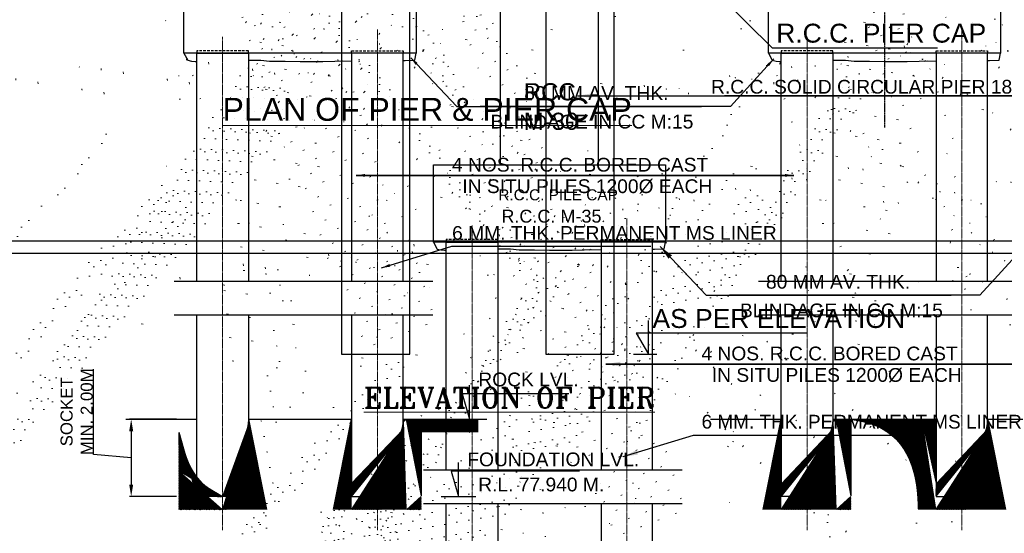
# Model space of a CAD drawing. Header units: inches. Extents: x 4599583 to 28059683, y 2538860 to 28133222513.
# Tile 10 of 89: x 4664412 to 4721669, y 28132821706 to 28132851593. Entities that reach past the tile are written whole.
import ezdxf

# ---------------------------------------------------------------- set-up
doc = ezdxf.new("R2010")
doc.units = ezdxf.units.IN
doc.header["$MEASUREMENT"] = 0
doc.linetypes.add('CENTER', pattern=[2, 1.25, -0.25, 0.25, -0.25])
doc.linetypes.add('DASHED', pattern=[0.75, 0.5, -0.25])
for name, color, linetype, lineweight in [('CEN', 3, 'CENTER', 13), ('SYM', 8, 'Continuous', 5), ('TITLE', 10, 'Continuous', 15)]:
    doc.layers.add(name, color=color, linetype=linetype, lineweight=lineweight)
for name, color, linetype in [('CENTER', 3, 'CENTER'), ('CHNGE', 31, 'Continuous'), ('TEX', 6, 'Continuous'), ('text', 7, 'Continuous')]:
    doc.layers.add(name, color=color, linetype=linetype)
doc.styles.add('03', font='romant.shx')
doc.styles.add('ARIAL', font='arial.ttf')
doc.styles.add('ROMANS', font='arial.ttf')
doc.styles.get("Standard").update_dxf_attribs({"font": 'arial.ttf'})
doc.linetypes.add('ZIGZAG', pattern='A,0.0001,-0.2,[131,ltypeshp.shx,S=0.2,R=0,X=-0.2,Y=0],-0.4,[131,ltypeshp.shx,S=0.2,R=180,X=0.2,Y=0],-0.2', length=0.8001)
doc.dimstyles.new('ROMANS', dxfattribs={"dimtxt": 1000, "dimasz": 850, "dimexe": 100, "dimexo": 100, "dimgap": 25, "dimtad": 1, "dimdec": 0, "dimzin": 9, "dimdsep": 46, "dimtxsty": 'ROMANS', "dimcen": 325, "dimclrd": 4, "dimclre": 4, "dimclrt": 6, "dimadec": 0, "dimazin": 0, "dimtfac": 1, "dimtdec": 0, "dimtmove": 0, "dimatfit": 3, "dimfxl": 1, "dimtolj": 1, "dimtzin": 9, "dimarcsym": 0})

# ---------------------------------------------------------------- blocks, each defined once
blk = doc.blocks.new('*D194')
at = {"layer": 'Defpoints', "color": 0, "ltscale": 20, "transparency": 16777216}
for p in [(4673632.34041214, 28132828344.63838), (4670895.786860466, 28132823844.63838), (4673632.34041214, 28132823844.63838)]:
    blk.add_point(p, dxfattribs=at)
at = {"layer": 'TEX', "color": 4, "lineweight": -2, "ltscale": 20, "transparency": 16777216}
for p, q in [((4668699.059144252, 28132826299.13823), (4668699.059144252, 28132831256.30058)), ((4673532.34041214, 28132828344.63838), (4670795.786860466, 28132828344.63838)), ((4670895.786860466, 28132827644.63838), (4670895.786860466, 28132824544.63838)), ((4670895.786860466, 28132826094.63838), (4668699.059144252, 28132826299.13823)), ((4673532.34041214, 28132823844.63838), (4670795.786860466, 28132823844.63838))]:
    blk.add_line(p, q, dxfattribs=at)
at = {"layer": 'TEX', "color": 4, "ltscale": 20, "transparency": 16777216}
for points in [[(4670779.120193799, 28132827644.63838), (4671012.453527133, 28132827644.63838), (4670895.786860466, 28132828344.63838)], [(4670779.120193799, 28132824544.63838), (4671012.453527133, 28132824544.63838), (4670895.786860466, 28132823844.63838)]]:
    blk.add_solid(points, dxfattribs=at)
at = {"layer": 'TEX', "color": 6, "ltscale": 20, "transparency": 16777216, "insert": (4667727.117348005, 28132828777.7194), "char_height": 700, "attachment_point": 5, "rotation": 90, "style": 'ROMANS'}
blk.add_mtext('\\A1;SOCKET \\PMIN. 2.00M ', dxfattribs=at)
blk = doc.blocks.new('SFF')
at = {"color": 0}
blk.add_line((3606225.318920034, 688031.9189552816), (3604988.742713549, 688031.9189552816), dxfattribs=at)
blk.add_lwpolyline([(3597048.472966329, 689147.781136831), (3606085.877127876, 689147.781136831), (3605429.234621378, 688031.9189552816), (3605429.234621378, 689813.7535711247)], dxfattribs=at)

msp = doc.modelspace()

# ---------------------------------------------------------------- hatches: boundary and pattern name
at = {"layer": 'CHNGE', "ltscale": 20}
h = msp.add_hatch(dxfattribs=at)
h.set_pattern_fill('ANSI31', color=256, scale=2100, style=0)
h.set_pattern_definition([(45, (11622446833.17242, 48107768255.20454), (-185.6155300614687, 185.6155300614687), [])])
h.paths.add_polyline_path([(4673662.755886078, 28132828344.63838), (4670590.688154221, 28132828344.63838), (4670590.688154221, 28132827594.63838), (4673662.755886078, 28132827594.63838)])
h.paths.add_polyline_path([(4674712.755886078, 28132828344.63838), (4673662.755886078, 28132828344.63838), (4673662.755886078, 28132827594.63838), (4674712.755886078, 28132827423.7175)])
h.paths.add_polyline_path([(4674712.755886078, 28132827423.7175), (4673662.755886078, 28132827594.63838), (4673662.755886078, 28132823094.63838), (4678762.755886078, 28132823094.63838), (4678762.755886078, 28132827594.63838), (4677712.755886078, 28132827594.63838), (4677712.755886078, 28132823844.63838), (4674712.755886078, 28132823844.63838)])
h.paths.add_polyline_path([(4678762.755886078, 28132828344.63838), (4677712.755886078, 28132828344.63838), (4677712.755886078, 28132827594.63838), (4678762.755886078, 28132827594.63838)])
h.paths.add_polyline_path([(4682662.755886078, 28132828344.63838), (4678762.755886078, 28132828344.63838), (4678762.755886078, 28132827594.63838), (4682662.755886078, 28132827594.63838)])
h.paths.add_polyline_path([(4683712.755886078, 28132828344.63838), (4682662.755886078, 28132828344.63838), (4682662.755886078, 28132827594.63838), (4683712.755886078, 28132827603.58006)])
h.paths.add_polyline_path([(4683712.755886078, 28132827603.58006), (4682662.755886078, 28132827594.63838), (4682662.755886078, 28132823094.63838), (4687762.755886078, 28132823094.63838), (4687762.755886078, 28132827594.63838), (4686712.755886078, 28132827594.63838), (4686712.755886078, 28132823844.63838), (4683712.755886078, 28132823844.63838)])
h.paths.add_polyline_path([(4687762.755886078, 28132828344.63838), (4686712.755886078, 28132828344.63838), (4686712.755886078, 28132827594.63838), (4687762.755886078, 28132827594.63838)])
h.paths.add_polyline_path([(4691049.756977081, 28132828344.63838), (4687762.755886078, 28132828344.63838), (4687762.755886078, 28132827594.63838), (4691049.756977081, 28132827594.63838)])
h = msp.add_hatch(dxfattribs=at)
h.set_pattern_fill('ANSI31', color=256, scale=2100, style=0)
h.set_pattern_definition([(45, (11622480820.99469, 48107768255.20454), (-185.6155300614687, 185.6155300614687), [])])
h.paths.add_polyline_path([(4707650.578149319, 28132828344.63838), (4704578.510417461, 28132828344.63838), (4704578.510417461, 28132827594.63838), (4707650.578149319, 28132827594.63838)])
h.paths.add_polyline_path([(4708700.578149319, 28132828344.63838), (4707650.578149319, 28132828344.63838), (4707650.578149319, 28132827594.63838), (4708700.578149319, 28132827423.7175)])
h.paths.add_polyline_path([(4708700.578149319, 28132827423.7175), (4707650.578149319, 28132827594.63838), (4707650.578149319, 28132823094.63838), (4712750.578149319, 28132823094.63838), (4712750.578149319, 28132827594.63838), (4711700.578149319, 28132827594.63838), (4711700.578149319, 28132823844.63838), (4708700.578149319, 28132823844.63838)])
h.paths.add_polyline_path([(4712750.578149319, 28132828344.63838), (4711700.578149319, 28132828344.63838), (4711700.578149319, 28132827594.63838), (4712750.578149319, 28132827594.63838)])
h.paths.add_polyline_path([(4716650.578149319, 28132828344.63838), (4712750.578149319, 28132828344.63838), (4712750.578149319, 28132827594.63838), (4716650.578149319, 28132827594.63838)])
h.paths.add_polyline_path([(4717700.578149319, 28132828344.63838), (4716650.578149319, 28132828344.63838), (4716650.578149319, 28132827594.63838), (4717700.578149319, 28132827603.58006)])
h.paths.add_polyline_path([(4717700.578149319, 28132827603.58006), (4716650.578149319, 28132827594.63838), (4716650.578149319, 28132823094.63838), (4721750.578149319, 28132823094.63838), (4721750.578149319, 28132827594.63838), (4720700.578149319, 28132827594.63838), (4720700.578149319, 28132823844.63838), (4717700.578149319, 28132823844.63838)])
h.paths.add_polyline_path([(4721750.578149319, 28132828344.63838), (4720700.578149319, 28132828344.63838), (4720700.578149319, 28132827594.63838), (4721750.578149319, 28132827594.63838)])
h.paths.add_polyline_path([(4725037.579240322, 28132828344.63838), (4721750.578149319, 28132828344.63838), (4721750.578149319, 28132827594.63838), (4725037.579240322, 28132827594.63838)])
at = {"layer": 'SYM'}
h = msp.add_hatch(dxfattribs=at)
h.set_pattern_fill('AR-CONC', color=256, scale=120, style=0)
h.set_pattern_definition([(49.99999999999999, (11622446533.17242, 48107758045.32498), (860.7122191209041, -75.30256197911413), [90, -990]), (355, (11622446533.17242, 48107758045.32498), (-166.5016003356, 902.6305604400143), [72.00000000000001, -792.0000000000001]), (100.4513999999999, (11622446604.89844, 48107758039.04977), (694.2112580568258, 827.3274504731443), [76.48822799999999, -841.3705343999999]), (46.18420000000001, (11622446533.17242, 48107758285.32498), (1280.689258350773, -198.6228171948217), [135, -1485]), (96.63559999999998, (11622446639.89652, 48107758268.77301), (1121.595246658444, 1168.94144508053), [114.7323455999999, -1262.055599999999]), (351.1842, (11622446533.17242, 48107758285.32498), (1121.594334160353, 1168.94232111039), [108, -1188]), (21, (11622446653.17242, 48107758225.32498), (716.2884625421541, -483.1426687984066), [90, -990]), (326.0000000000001, (11622446653.17242, 48107758225.32498), (291.9783983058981, 870.1800540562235), [71.99999999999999, -791.9999999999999]), (71.4514, (11622446712.86311, 48107758185.06305), (1008.267154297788, 387.0365960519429), [76.488228, -841.3705344]), (37.49999999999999, (11622446533.17242, 48107758045.32498), (14.5918263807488, 399.4726245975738), [0, -782.4, 0, -804.0000000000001, 0, -795.0000000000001]), (7.500000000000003, (11622446533.17242, 48107758045.32498), (315.6834449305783, 473.2940542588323), [0, -458.3999999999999, 0, -764.4, 0, -302.9999999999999]), (327.5, (11622446265.57243, 48107758045.32498), (640.586923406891, -27.06584608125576), [0, -300, 0, -936, 0, -1242]), (317.5, (11622446145.57243, 48107758045.32498), (699.8234032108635, 120.1259787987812), [0, -390, 0, -621.6, 0, -882])])
h.paths.add_polyline_path([(4674112.755886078, 28132849634.75881), (4673662.755886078, 28132849634.75881), (4673774.305753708, 28132849230.90808), (4673805.149137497, 28132849179.62561), (4674006.662960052, 28132849158.84092), (4674112.755886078, 28132849158.84092)])
h.paths.add_polyline_path([(4683112.755886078, 28132849634.75881), (4677712.755886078, 28132849634.75881), (4677712.755886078, 28132849241.97968), (4678443.143115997, 28132849241.97968), (4678942.398000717, 28132849179.62561), (4679848.929006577, 28132849179.62561), (4680722.625759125, 28132849158.84092), (4681741.937234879, 28132849158.84092), (4682128.411649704, 28132849179.62561), (4682586.061729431, 28132849200.4103), (4683112.755886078, 28132849187.06136)])
h.paths.add_polyline_path([(4687162.755886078, 28132849634.75881), (4686712.755886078, 28132849634.75881), (4686712.755886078, 28132849224.47757), (4686826.20249176, 28132849225.98191), (4686963.857269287, 28132849234.44769)])
h = msp.add_hatch(dxfattribs=at)
h.set_pattern_fill('AR-CONC', color=256, scale=120, style=0)
h.set_pattern_definition([(49.99999999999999, (11622480520.99469, 48107758045.32498), (860.7122191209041, -75.30256197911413), [90, -990]), (355, (11622480520.99469, 48107758045.32498), (-166.5016003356, 902.6305604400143), [72.00000000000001, -792.0000000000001]), (100.4513999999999, (11622480592.7207, 48107758039.04977), (694.2112580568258, 827.3274504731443), [76.48822799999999, -841.3705343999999]), (46.18420000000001, (11622480520.99469, 48107758285.32498), (1280.689258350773, -198.6228171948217), [135, -1485]), (96.63559999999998, (11622480627.71878, 48107758268.77301), (1121.595246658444, 1168.94144508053), [114.7323455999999, -1262.055599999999]), (351.1842, (11622480520.99469, 48107758285.32498), (1121.594334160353, 1168.94232111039), [108, -1188]), (21, (11622480640.99469, 48107758225.32498), (716.2884625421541, -483.1426687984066), [90, -990]), (326.0000000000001, (11622480640.99469, 48107758225.32498), (291.9783983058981, 870.1800540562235), [71.99999999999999, -791.9999999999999]), (71.4514, (11622480700.68537, 48107758185.06305), (1008.267154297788, 387.0365960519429), [76.488228, -841.3705344]), (37.49999999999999, (11622480520.99469, 48107758045.32498), (14.5918263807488, 399.4726245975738), [0, -782.4, 0, -804.0000000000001, 0, -795.0000000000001]), (7.500000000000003, (11622480520.99469, 48107758045.32498), (315.6834449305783, 473.2940542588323), [0, -458.3999999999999, 0, -764.4, 0, -302.9999999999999]), (327.5, (11622480253.39469, 48107758045.32498), (640.586923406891, -27.06584608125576), [0, -300, 0, -936, 0, -1242]), (317.5, (11622480133.39469, 48107758045.32498), (699.8234032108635, 120.1259787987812), [0, -390, 0, -621.6, 0, -882])])
h.paths.add_polyline_path([(4708100.578149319, 28132849634.75881), (4707650.578149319, 28132849634.75881), (4707762.128016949, 28132849230.90808), (4707792.971400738, 28132849179.62561), (4707994.485223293, 28132849158.84092), (4708100.578149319, 28132849158.84092)])
h.paths.add_polyline_path([(4717100.578149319, 28132849634.75881), (4711700.578149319, 28132849634.75881), (4711700.578149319, 28132849241.97968), (4712430.965379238, 28132849241.97968), (4712930.220263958, 28132849179.62561), (4713836.751269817, 28132849179.62561), (4714710.448022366, 28132849158.84092), (4715729.759498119, 28132849158.84092), (4716116.233912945, 28132849179.62561), (4716573.883992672, 28132849200.4103), (4717100.578149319, 28132849187.06136)])
h.paths.add_polyline_path([(4721150.578149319, 28132849634.75881), (4720700.578149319, 28132849634.75881), (4720700.578149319, 28132849224.47757), (4720814.024755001, 28132849225.98191), (4720951.679532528, 28132849234.44769)])
h = msp.add_hatch(dxfattribs=at)
h.set_pattern_fill('AR-CONC', color=256, scale=120, style=0)
h.set_pattern_definition([(49.99999999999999, (11622461038.9724, 48107747061.76063), (860.7122191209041, -75.30256197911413), [90, -990]), (355, (11622461038.9724, 48107747061.76063), (-166.5016003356, 902.6305604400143), [72.00000000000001, -792.0000000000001]), (100.4513999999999, (11622461110.69841, 48107747055.48542), (694.2112580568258, 827.3274504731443), [76.48822799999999, -841.3705343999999]), (46.18420000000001, (11622461038.9724, 48107747301.76063), (1280.689258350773, -198.6228171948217), [135, -1485]), (96.63559999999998, (11622461145.69649, 48107747285.20866), (1121.595246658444, 1168.94144508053), [114.7323455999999, -1262.055599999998]), (351.1842, (11622461038.9724, 48107747301.76063), (1121.594334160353, 1168.94232111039), [108, -1188]), (21, (11622461158.9724, 48107747241.76063), (716.2884625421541, -483.1426687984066), [90, -990]), (326.0000000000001, (11622461158.9724, 48107747241.76063), (291.9783983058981, 870.1800540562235), [71.99999999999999, -791.9999999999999]), (71.4514, (11622461218.66308, 48107747201.4987), (1008.267154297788, 387.0365960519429), [76.488228, -841.3705344]), (37.49999999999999, (11622461038.9724, 48107747061.76063), (14.5918263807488, 399.4726245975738), [0, -782.4, 0, -804.0000000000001, 0, -795.0000000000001]), (7.500000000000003, (11622461038.9724, 48107747061.76063), (315.6834449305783, 473.2940542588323), [0, -458.3999999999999, 0, -764.4, 0, -302.9999999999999]), (327.5, (11622460771.3724, 48107747061.76063), (640.586923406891, -27.06584608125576), [0, -300, 0, -936, 0, -1242]), (317.5, (11622460651.3724, 48107747061.76063), (699.8234032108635, 120.1259787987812), [0, -390, 0, -621.6, 0, -882])])
h.paths.add_polyline_path([(4688618.555859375, 28132838651.19446), (4688168.555859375, 28132838651.19446), (4688280.105727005, 28132838247.34373), (4688310.949110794, 28132838196.06126), (4688512.462933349, 28132838175.27657), (4688618.555859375, 28132838175.27657)])
h.paths.add_polyline_path([(4697618.555859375, 28132838651.19446), (4692218.555859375, 28132838651.19446), (4692218.555859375, 28132838258.41533), (4692948.943089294, 28132838258.41533), (4693448.197974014, 28132838196.06126), (4694354.728979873, 28132838196.06126), (4695228.425732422, 28132838175.27657), (4696247.737208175, 28132838175.27657), (4696634.211623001, 28132838196.06126), (4697091.861702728, 28132838216.84595), (4697618.555859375, 28132838203.49701)])
h.paths.add_polyline_path([(4701668.555859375, 28132838651.19446), (4701218.555859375, 28132838651.19446), (4701218.555859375, 28132838240.91322), (4701332.002465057, 28132838242.41756), (4701469.657242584, 28132838250.88334)])

# ---------------------------------------------------------------- linework, layer by layer
for p, q in [((4692367.155859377, 28132843151.19446), (4692367.155859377, 28132855553.91446)), ((4698069.555859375, 28132843151.19446), (4698069.555859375, 28132855553.91446))]:
    msp.add_line(p, q)
at = {"linetype": 'ZIGZAG', "ltscale": 1500}
for p, q in [((4673394.061101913, 28132836373.83656), (4688439.661411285, 28132836373.83656)), ((4707381.883365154, 28132836373.83656), (4722427.483674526, 28132836373.83656)), ((4673394.061101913, 28132834419.03796), (4688439.661411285, 28132834419.03796)), ((4707381.883365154, 28132834419.03796), (4722427.483674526, 28132834419.03796)), ((4687899.86107521, 28132825390.27221), (4702945.461384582, 28132825390.27221)), ((4687899.86107521, 28132823435.47361), (4702945.461384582, 28132823435.47361))]:
    msp.add_line(p, q, dxfattribs=at)
for points in [[(4673962.755886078, 28132849634.75881), (4674191.506200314, 28132849230.90808), (4674405.149137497, 28132849179.62561), (4674405.149137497, 28132849179.62561), (4674606.662960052, 28132849158.84092), (4674712.755886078, 28132849158.84092)], [(4686712.755886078, 28132849224.47757), (4686826.20249176, 28132849225.98191), (4687389.03263855, 28132849234.44769), (4687462.755886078, 28132849634.75881)], [(4707950.578149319, 28132849634.75881), (4708179.328463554, 28132849230.90808), (4708392.971400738, 28132849179.62561), (4708392.971400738, 28132849179.62561), (4708594.485223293, 28132849158.84092), (4708700.578149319, 28132849158.84092)], [(4720700.578149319, 28132849224.47757), (4720814.024755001, 28132849225.98191), (4721376.854901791, 28132849234.44769), (4721450.578149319, 28132849634.75881)], [(4677712.755886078, 28132849241.97968), (4678443.143115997, 28132849241.97968), (4678942.398000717, 28132849179.62561), (4679848.929006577, 28132849179.62561), (4680722.625759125, 28132849158.84092), (4682041.937234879, 28132849158.84092), (4682728.411649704, 28132849179.62561), (4683186.061729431, 28132849200.4103), (4683712.755886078, 28132849187.06136)], [(4711700.578149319, 28132849241.97968), (4712430.965379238, 28132849241.97968), (4712930.220263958, 28132849179.62561), (4713836.751269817, 28132849179.62561), (4714710.448022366, 28132849158.84092), (4716029.759498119, 28132849158.84092), (4716716.233912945, 28132849179.62561), (4717173.883992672, 28132849200.4103), (4717700.578149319, 28132849187.06136)], [(4688468.555859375, 28132838651.19446), (4688697.306173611, 28132838247.34373), (4688910.949110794, 28132838196.06126), (4688910.949110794, 28132838196.06126), (4689112.462933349, 28132838175.27657), (4689218.555859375, 28132838175.27657)], [(4701218.555859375, 28132838240.91322), (4701332.002465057, 28132838242.41756), (4701894.832611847, 28132838250.88334), (4701968.555859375, 28132838651.19446)], [(4692218.555859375, 28132838258.41533), (4692948.943089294, 28132838258.41533), (4693448.197974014, 28132838196.06126), (4694354.728979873, 28132838196.06126), (4695228.425732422, 28132838175.27657), (4696547.737208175, 28132838175.27657), (4697234.211623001, 28132838196.06126), (4697691.861702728, 28132838216.84595), (4698218.555859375, 28132838203.49701)]]:
    msp.add_lwpolyline(points)
at = {"layer": 'CEN', "color": 0, "ltscale": 30}
for p, q in [((4676212.755886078, 28132821892.09225), (4676212.755886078, 28132850595.17723)), ((4685212.755886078, 28132821892.09225), (4685212.755886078, 28132851016.40081)), ((4710200.578149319, 28132821892.09225), (4710200.578149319, 28132850595.17723)), ((4719200.578149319, 28132821892.09225), (4719200.578149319, 28132851016.40081)), ((4699718.555859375, 28132810908.5279), (4699718.555859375, 28132840032.83646)), ((4690718.555859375, 28132810908.5279), (4690718.555859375, 28132839611.61288))]:
    msp.add_line(p, q, dxfattribs=at)
at = {"layer": 'CENTER', "color": 0, "ltscale": 50}
msp.add_line((4714700.578149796, 28132880773.81521), (4714700.578149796, 28132845300.82379), dxfattribs=at)
at = {"layer": 'CENTER', "color": 0, "linetype": 'Continuous'}
msp.add_lwpolyline([(4599583.245159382, 28133045717.46151), (4917789.681113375, 28133045717.46151), (4917789.681113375, 28132837989.55218), (4599583.245159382, 28132837989.55218)], close=True, dxfattribs=at)
at = {"layer": 'CHNGE', "color": 50}
msp.add_lwpolyline([(4600293.868862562, 28133045006.8378), (4917079.057410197, 28133045006.8378), (4917079.057410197, 28132838700.17588), (4600293.868862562, 28132838700.17588)], close=True, dxfattribs=at)
at = {"layer": 'CHNGE', "linetype": 'DASHED', "ltscale": 300}
for points in [[(4677712.755886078, 28132849784.75881), (4674712.755886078, 28132849784.75881), (4674712.755886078, 28132849634.75881), (4677712.755886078, 28132849634.75881)], [(4683712.755886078, 28132849784.75881), (4686712.755886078, 28132849784.75881), (4686712.755886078, 28132849634.75881), (4683712.755886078, 28132849634.75881)], [(4711700.578149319, 28132849784.75881), (4708700.578149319, 28132849784.75881), (4708700.578149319, 28132849634.75881), (4711700.578149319, 28132849634.75881)], [(4717700.578149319, 28132849784.75881), (4720700.578149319, 28132849784.75881), (4720700.578149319, 28132849634.75881), (4717700.578149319, 28132849634.75881)]]:
    msp.add_lwpolyline(points, close=True, dxfattribs=at)
at = {"layer": 'CHNGE', "color": 0, "linetype": 'DASHED', "ltscale": 300}
for points in [[(4692218.555859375, 28132838801.19446), (4689218.555859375, 28132838801.19446), (4689218.555859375, 28132838651.19446), (4692218.555859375, 28132838651.19446)], [(4698218.555859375, 28132838801.19446), (4701218.555859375, 28132838801.19446), (4701218.555859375, 28132838651.19446), (4698218.555859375, 28132838651.19446)]]:
    msp.add_lwpolyline(points, close=True, dxfattribs=at)
at = {"layer": 'TEX', "color": 0, "ltscale": 20}
for p, q in [((4670590.688154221, 28132828344.63838), (4674712.755886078, 28132828344.63838)), ((4677712.755886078, 28132828344.63838), (4683712.755886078, 28132828344.63838)), ((4686712.755886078, 28132828344.63838), (4691049.756977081, 28132828344.63838)), ((4704578.510417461, 28132828344.63838), (4708700.578149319, 28132828344.63838)), ((4711700.578149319, 28132828344.63838), (4717700.578149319, 28132828344.63838)), ((4720700.578149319, 28132828344.63838), (4725037.579240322, 28132828344.63838))]:
    msp.add_line(p, q, dxfattribs=at)
for points in [[(4673962.755886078, 28132854134.75881), (4687462.755886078, 28132854134.75881), (4687462.755886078, 28132849634.75881), (4673962.755886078, 28132849634.75881)], [(4707950.578149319, 28132854134.75881), (4721450.578149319, 28132854134.75881), (4721450.578149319, 28132849634.75881), (4707950.578149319, 28132849634.75881)], [(4688468.555859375, 28132843151.19446), (4701968.555859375, 28132843151.19446), (4701968.555859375, 28132838651.19446), (4688468.555859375, 28132838651.19446)]]:
    msp.add_lwpolyline(points, close=True, dxfattribs=at)
for points in [[(4674712.755886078, 28132836373.83656), (4674712.755886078, 28132849634.75881), (4677712.755886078, 28132849634.75881), (4677712.755886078, 28132836373.83656)], [(4686712.755886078, 28132836373.83656), (4686712.755886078, 28132849634.75881), (4683712.755886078, 28132849634.75881), (4683712.755886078, 28132836373.83656)], [(4708700.578149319, 28132836373.83656), (4708700.578149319, 28132849634.75881), (4711700.578149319, 28132849634.75881), (4711700.578149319, 28132836373.83656)], [(4720700.578149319, 28132836373.83656), (4720700.578149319, 28132849634.75881), (4717700.578149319, 28132849634.75881), (4717700.578149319, 28132836373.83656)], [(4689218.555859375, 28132825390.27221), (4689218.555859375, 28132838651.19446), (4692218.555859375, 28132838651.19446), (4692218.555859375, 28132825390.27221)], [(4701218.555859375, 28132825390.27221), (4701218.555859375, 28132838651.19446), (4698218.555859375, 28132838651.19446), (4698218.555859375, 28132825390.27221)], [(4677712.755886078, 28132834419.03796), (4677712.755886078, 28132823844.63838), (4674712.755886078, 28132823844.63838), (4674712.755886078, 28132834419.03796)], [(4683712.755886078, 28132834419.03796), (4683712.755886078, 28132823844.63838), (4686712.755886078, 28132823844.63838), (4686712.755886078, 28132834419.03796)], [(4711700.578149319, 28132834419.03796), (4711700.578149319, 28132823844.63838), (4708700.578149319, 28132823844.63838), (4708700.578149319, 28132834419.03796)], [(4717700.578149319, 28132834419.03796), (4717700.578149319, 28132823844.63838), (4720700.578149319, 28132823844.63838), (4720700.578149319, 28132834419.03796)], [(4692218.555859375, 28132823435.47361), (4692218.555859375, 28132812861.07403), (4689218.555859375, 28132812861.07403), (4689218.555859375, 28132823435.47361)], [(4698218.555859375, 28132823435.47361), (4698218.555859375, 28132812861.07403), (4701218.555859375, 28132812861.07403), (4701218.555859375, 28132823435.47361)]]:
    msp.add_lwpolyline(points, dxfattribs=at)
at = {"layer": 'text', "linetype": 'ByBlock'}
for p, q in [((4689570.261238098, 28132828344.63838), (4691571.692268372, 28132828344.63838)), ((4688928.201244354, 28132823844.63838), (4690929.632274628, 28132823844.63838))]:
    msp.add_line(p, q, dxfattribs=at)
at = {"layer": 'text'}
for points in [[(4683133.95631163, 28132855368.65635), (4683133.95631163, 28132847331.82471)], [(4687093.95631163, 28132849890.20934), (4687093.95631163, 28132855368.65635)], [(4695013.95631163, 28132855368.65635), (4695013.95631163, 28132847331.82471)], [(4698973.95631163, 28132849890.20934), (4698973.95631163, 28132855368.65635)], [(4698973.95631163, 28132849890.20934), (4698973.95631163, 28132855299.70601)], [(4683133.95631163, 28132847331.82471), (4683133.95631163, 28132832123.82436), (4687093.95631163, 28132832123.82436), (4687093.95631163, 28132849890.20934)], [(4698973.95631163, 28132840447.8078), (4698973.95631163, 28132849942.58818)], [(4695013.95631163, 28132847331.82471), (4695013.95631163, 28132832123.82436), (4698973.95631163, 28132832123.82436), (4698973.95631163, 28132849236.66072)], [(4696348.490082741, 28132829830.58477), (4690152.055643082, 28132829830.58477), (4690570.976753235, 28132828344.63838), (4690570.976753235, 28132830317.13253)], [(4696958.288456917, 28132825330.58477), (4689509.99564743, 28132825330.58477), (4689928.916759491, 28132823844.63838), (4689928.916759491, 28132825817.13253)]]:
    msp.add_lwpolyline(points, dxfattribs=at)

# ---------------------------------------------------------------- block references
at = {"xscale": -1.099999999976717, "yscale": 1.099998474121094, "zscale": 1.1}
msp.add_blockref('SFF', (8666949.93403831, 28132075288.7135), dxfattribs=at)

# ---------------------------------------------------------------- texts
at = {"char_height": 1100, "width": 44849.30822679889}
for s, insert, attachment_point in [('R.C.C. PIER CAP', (4708407.519153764, 28132851357.90332), 1), ('AS PER ELEVATION', (4715895.990419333, 28132834755.01599), 3)]:
    msp.add_mtext(s, dxfattribs=dict(at, insert=insert, attachment_point=attachment_point))
at = {"layer": 'text', "style": 'ROMANS'}
for s, height, p in [('80 MM AV. THK.', 799.999998, (4693754.06762886, 28132846924.71669)), ('R.C.C. SOLID CIRCULAR PIER 1800%%C', 799.999998, (4704615.64811598, 28132847290.45304)), ('BLINDAGE IN CC M:15', 799.999998, (4691790.517328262, 28132845259.88445)), ('4 NOS. R.C.C. BORED CAST', 799.999998, (4689549.5495224, 28132842753.85697)), ('IN SITU PILES 1200%%C EACH ', 799.999998, (4690153.738045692, 28132841503.33748)), ('R.C.C. PILE CAP', 639.9999984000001, (4692243.233203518, 28132841082.23222)), ('6 MM. THK. PERMANENT MS LINER ', 799.999998, (4689557.408067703, 28132838783.84837)), ('80 MM AV. THK.', 799.999998, (4707808.867602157, 28132835941.15234)), ('BLINDAGE IN CC M:15', 799.999998, (4706296.317301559, 28132834276.3201)), ('4 NOS. R.C.C. BORED CAST', 799.999998, (4704055.349495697, 28132831770.29261)), ('ROCK LVL.', 799.999998, (4691083.192203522, 28132830257.49784)), ('IN SITU PILES 1200%%C EACH ', 799.999998, (4704659.538018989, 28132830519.77313)), ('6 MM. THK. PERMANENT MS LINER ', 799.999998, (4704063.208041, 28132827800.28402)), ('FOUNDATION LVL.', 799.999998, (4690441.132209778, 28132825607.80915)), ('R.L. 77.940 M.', 799.999998, (4691076.241750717, 28132824146.02475))]:
    msp.add_text(s, height=height, dxfattribs=at).set_placement(p)
at = {"layer": 'text', "color": 0, "style": 'ARIAL'}
for s, p in [('RCC', (4693721.470372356, 28132846897.73016)), ('M-30', (4693721.470372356, 28132845180.11014))]:
    msp.add_text(s, height=1000, dxfattribs=at).set_placement(p)
at = {"layer": 'text', "color": 0, "insert": (4692422.745892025, 28132840534.71678), "char_height": 750, "width": 7451.789111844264, "attachment_point": 1}
msp.add_mtext('R.C.C. M-35', dxfattribs=at)
at = {"layer": 'TITLE', "color": 200, "linetype": 'Continuous', "style": 'ROMANS'}
msp.add_text('%%UPLAN OF PIER & PIER CAP', height=1333.32, dxfattribs=at).set_placement((4676207.994473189, 28132845707.4646))
at = {"layer": 'TITLE', "color": 0, "insert": (4701342.397522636, 28132830198.19489), "char_height": 1200, "width": 19826.47273640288, "attachment_point": 3, "style": '03'}
msp.add_mtext('{\\LELEVATION OF PIER}', dxfattribs=at)

# ---------------------------------------------------------------- dimensions: what is measured, and where the dimension line sits
at = {"layer": 'TEX', "color": 0, "ltscale": 20}
dim = msp.add_linear_dim(base=(4670895.786860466, 28132823844.63838), p1=(4673632.34041214, 28132828344.63838), p2=(4673632.34041214, 28132823844.63838), angle=90, text='SOCKET \\PMIN. 2.00M ', dimstyle='ROMANS', override={"dimtxt": 700, "dimasz": 700, "dimlfac": 0.333333, "dimtmove": 1}, dxfattribs=at)
dim.commit()
dim.dimension.update_dxf_attribs({"geometry": '*D194', "text_midpoint": (4668699.059139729, 28132826324.13823), "dimtype": 160})

# ---------------------------------------------------------------- leaders
at = {"ltscale": 800}
for points in [[(4700755.989968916, 28132857277.8294, -0.2300293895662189), (4708175.611124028, 28132849948.09225, -0.2300293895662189), (4717780.143820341, 28132849948.09225, -0.2300293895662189)], [(4696847.158326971, 28132847166.01111), (4724788.505163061, 28132847166.01111)], [(4727645.637204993, 28132847166.01111), (4705400.198320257, 28132847166.01111)], [(4701656.86073761, 28132838397.75417), (4704340.494112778, 28132835558.11115), (4718575.116574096, 28132835558.11115)], [(4722766.761896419, 28132838325.2151), (4720250.976494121, 28132835558.11115), (4705688.899147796, 28132835558.11115)], [(4698490.349875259, 28132831550.01869), (4723931.002693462, 28132831550.01869)], [(4699512.521738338, 28132826167.01667), (4703587.398510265, 28132827421.95425), (4715166.916806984, 28132827421.95425)]]:
    msp.add_leader(points, dimstyle='ROMANS', override={"dimtad": 0, "dimclrd": 256, "dimfxl": 300, "dimfxlon": 1}, dxfattribs=at)
at = {"layer": 'text'}
for points in [[(4687151.060764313, 28132849381.31852), (4689834.694139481, 28132846541.6755), (4704069.3166008, 28132846541.6755)], [(4708260.961923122, 28132849308.77945), (4705745.176520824, 28132846541.6755), (4691183.0991745, 28132846541.6755)], [(4709425.202720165, 28132842533.58304), (4683984.549901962, 28132842533.58304)], [(4683984.549901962, 28132842533.58304), (4709425.202720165, 28132842533.58304)], [(4685457.721765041, 28132837150.58102), (4689532.598536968, 28132838405.51861), (4701112.116833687, 28132838405.51861)], [(4723931.002693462, 28132831550.01869), (4698490.349875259, 28132831550.01869)]]:
    msp.add_leader(points, dimstyle='ROMANS', override={"dimasz": 500, "dimgap": 15, "dimtad": 0}, dxfattribs=at)

doc.saveas('drawing.dxf')
